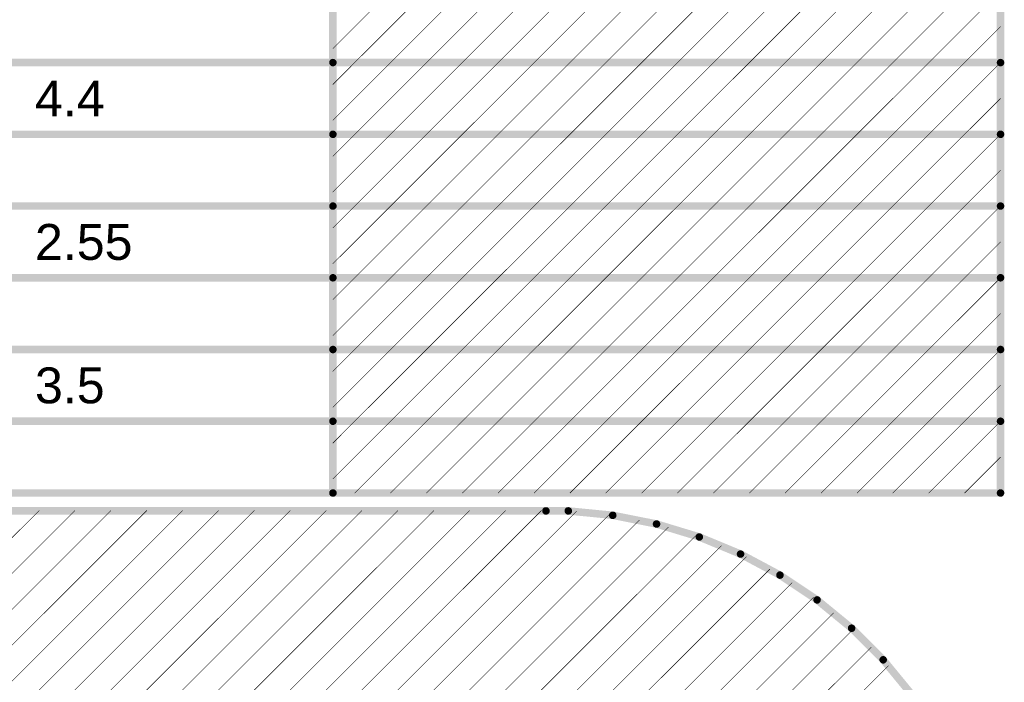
# Model space of a CAD drawing. Header units: inches. Extents: x -23 to 463, y -58 to 145.
# Tile 254 of 256: x 136 to 186, y 78 to 111. Entities that reach past the tile are written whole.
import ezdxf

# ---------------------------------------------------------------- set-up
doc = ezdxf.new("R2010")
doc.units = ezdxf.units.IN
doc.layers.add('Top Overlay', color=2, linetype='Continuous')
doc.styles.add('Arial', font='txt', dxfattribs={"height": 0.2})

msp = doc.modelspace()

# ---------------------------------------------------------------- linework, layer by layer
at = {"layer": 'Top Overlay'}
for points, const_width in [([(152.305, 87.094), (152.305, 145.198)], 0.381), ([(186.092, 87.094), (186.092, 145.198)], 0.381), ([(152.305, 109.595), (155.224, 112.515)], 0.0254), ([(153.408, 108.883), (157.04, 112.515)], 0.0254), ([(155.224, 108.883), (158.856, 112.515)], 0.0254), ([(157.04, 108.883), (160.671, 112.515)], 0.0254), ([(158.856, 108.883), (162.487, 112.515)], 0.0254), ([(160.671, 108.883), (164.303, 112.515)], 0.0254), ([(162.487, 108.883), (166.119, 112.515)], 0.0254), ([(164.303, 108.883), (167.934, 112.515)], 0.0254), ([(166.119, 108.883), (169.75, 112.515)], 0.0254), ([(167.934, 108.883), (171.566, 112.515)], 0.0254), ([(169.75, 108.883), (173.382, 112.515)], 0.0254), ([(171.566, 108.883), (175.197, 112.515)], 0.0254), ([(173.382, 108.883), (177.013, 112.515)], 0.0254), ([(175.197, 108.883), (178.829, 112.515)], 0.0254), ([(177.013, 108.883), (180.645, 112.515)], 0.0254), ([(178.829, 108.883), (182.46, 112.515)], 0.0254), ([(180.645, 108.883), (184.276, 112.515)], 0.0254), ([(182.46, 108.883), (186.092, 112.515)], 0.0254), ([(184.276, 108.883), (186.092, 110.699)], 0.0254), ([(135.157, 108.883), (152.305, 108.883)], 0.381), ([(152.305, 108.883), (186.092, 108.883)], 0.381), ([(152.305, 107.779), (153.408, 108.883)], 0.0254), ([(152.305, 105.964), (155.224, 108.883)], 0.0254), ([(153.408, 105.252), (157.04, 108.883)], 0.0254), ([(155.224, 105.252), (158.856, 108.883)], 0.0254), ([(157.04, 105.252), (160.671, 108.883)], 0.0254), ([(158.856, 105.252), (162.487, 108.883)], 0.0254), ([(160.671, 105.252), (164.303, 108.883)], 0.0254), ([(162.487, 105.252), (166.119, 108.883)], 0.0254), ([(164.303, 105.252), (167.934, 108.883)], 0.0254), ([(166.119, 105.252), (169.75, 108.883)], 0.0254), ([(167.934, 105.252), (171.566, 108.883)], 0.0254), ([(169.75, 105.252), (173.382, 108.883)], 0.0254), ([(171.566, 105.252), (175.197, 108.883)], 0.0254), ([(173.382, 105.252), (177.013, 108.883)], 0.0254), ([(175.197, 105.252), (178.829, 108.883)], 0.0254), ([(177.013, 105.252), (180.645, 108.883)], 0.0254), ([(178.829, 105.252), (182.46, 108.883)], 0.0254), ([(180.645, 105.252), (184.276, 108.883)], 0.0254), ([(182.46, 105.252), (186.092, 108.883)], 0.0254), ([(184.276, 105.252), (186.092, 107.067)], 0.0254), ([(135.157, 105.252), (152.305, 105.252)], 0.381), ([(152.305, 105.252), (186.092, 105.252)], 0.381), ([(152.305, 104.148), (153.408, 105.252)], 0.0254), ([(152.305, 102.332), (155.224, 105.252)], 0.0254), ([(153.408, 101.62), (157.04, 105.252)], 0.0254), ([(155.224, 101.62), (158.856, 105.252)], 0.0254), ([(157.04, 101.62), (160.671, 105.252)], 0.0254), ([(158.856, 101.62), (162.487, 105.252)], 0.0254), ([(160.671, 101.62), (164.303, 105.252)], 0.0254), ([(162.487, 101.62), (166.119, 105.252)], 0.0254), ([(164.303, 101.62), (167.934, 105.252)], 0.0254), ([(166.119, 101.62), (169.75, 105.252)], 0.0254), ([(167.934, 101.62), (171.566, 105.252)], 0.0254), ([(169.75, 101.62), (173.382, 105.252)], 0.0254), ([(171.566, 101.62), (175.197, 105.252)], 0.0254), ([(173.382, 101.62), (177.013, 105.252)], 0.0254), ([(175.197, 101.62), (178.829, 105.252)], 0.0254), ([(177.013, 101.62), (180.645, 105.252)], 0.0254), ([(178.829, 101.62), (182.46, 105.252)], 0.0254), ([(180.645, 101.62), (184.276, 105.252)], 0.0254), ([(182.46, 101.62), (186.092, 105.252)], 0.0254), ([(184.276, 101.62), (186.092, 103.436)], 0.0254), ([(135.157, 101.62), (152.305, 101.62)], 0.381), ([(152.305, 101.62), (186.092, 101.62)], 0.381), ([(152.305, 100.516), (153.408, 101.62)], 0.0254), ([(152.305, 98.701), (155.224, 101.62)], 0.0254), ([(153.408, 97.989), (157.04, 101.62)], 0.0254), ([(155.224, 97.989), (158.856, 101.62)], 0.0254), ([(157.04, 97.989), (160.671, 101.62)], 0.0254), ([(158.856, 97.989), (162.487, 101.62)], 0.0254), ([(160.671, 97.989), (164.303, 101.62)], 0.0254), ([(162.487, 97.989), (166.119, 101.62)], 0.0254), ([(164.303, 97.989), (167.934, 101.62)], 0.0254), ([(166.119, 97.989), (169.75, 101.62)], 0.0254), ([(167.934, 97.989), (171.566, 101.62)], 0.0254), ([(169.75, 97.989), (173.382, 101.62)], 0.0254), ([(171.566, 97.989), (175.197, 101.62)], 0.0254), ([(173.382, 97.989), (177.013, 101.62)], 0.0254), ([(175.197, 97.989), (178.829, 101.62)], 0.0254), ([(177.013, 97.989), (180.645, 101.62)], 0.0254), ([(178.829, 97.989), (182.46, 101.62)], 0.0254), ([(180.645, 97.989), (184.276, 101.62)], 0.0254), ([(182.46, 97.989), (186.092, 101.62)], 0.0254), ([(184.276, 97.989), (186.092, 99.804)], 0.0254), ([(135.157, 97.989), (152.305, 97.989)], 0.381), ([(152.305, 97.989), (186.092, 97.989)], 0.381), ([(152.305, 96.885), (153.408, 97.989)], 0.0254), ([(152.305, 95.069), (155.224, 97.989)], 0.0254), ([(153.408, 94.357), (157.04, 97.989)], 0.0254), ([(155.224, 94.357), (158.856, 97.989)], 0.0254), ([(157.04, 94.357), (160.671, 97.989)], 0.0254), ([(158.856, 94.357), (162.487, 97.989)], 0.0254), ([(160.671, 94.357), (164.303, 97.989)], 0.0254), ([(162.487, 94.357), (166.119, 97.989)], 0.0254), ([(164.303, 94.357), (167.934, 97.989)], 0.0254), ([(166.119, 94.357), (169.75, 97.989)], 0.0254), ([(167.934, 94.357), (171.566, 97.989)], 0.0254), ([(169.75, 94.357), (173.382, 97.989)], 0.0254), ([(171.566, 94.357), (175.197, 97.989)], 0.0254), ([(173.382, 94.357), (177.013, 97.989)], 0.0254), ([(175.197, 94.357), (178.829, 97.989)], 0.0254), ([(177.013, 94.357), (180.645, 97.989)], 0.0254), ([(178.829, 94.357), (182.46, 97.989)], 0.0254), ([(180.645, 94.357), (184.276, 97.989)], 0.0254), ([(182.46, 94.357), (186.092, 97.989)], 0.0254), ([(184.276, 94.357), (186.092, 96.173)], 0.0254), ([(135.157, 94.357), (152.305, 94.357)], 0.381), ([(152.305, 94.357), (186.092, 94.357)], 0.381), ([(152.305, 93.253), (153.408, 94.357)], 0.0254), ([(152.305, 91.438), (155.224, 94.357)], 0.0254), ([(153.408, 90.726), (157.04, 94.357)], 0.0254), ([(155.224, 90.726), (158.856, 94.357)], 0.0254), ([(157.04, 90.726), (160.671, 94.357)], 0.0254), ([(158.856, 90.726), (162.487, 94.357)], 0.0254), ([(160.671, 90.726), (164.303, 94.357)], 0.0254), ([(162.487, 90.726), (166.119, 94.357)], 0.0254), ([(164.303, 90.726), (167.934, 94.357)], 0.0254), ([(166.119, 90.726), (169.75, 94.357)], 0.0254), ([(167.934, 90.726), (171.566, 94.357)], 0.0254), ([(169.75, 90.726), (173.382, 94.357)], 0.0254), ([(171.566, 90.726), (175.197, 94.357)], 0.0254), ([(173.382, 90.726), (177.013, 94.357)], 0.0254), ([(175.197, 90.726), (178.829, 94.357)], 0.0254), ([(177.013, 90.726), (180.645, 94.357)], 0.0254), ([(178.829, 90.726), (182.46, 94.357)], 0.0254), ([(180.645, 90.726), (184.276, 94.357)], 0.0254), ([(182.46, 90.726), (186.092, 94.357)], 0.0254), ([(184.276, 90.726), (186.092, 92.541)], 0.0254), ([(135.157, 90.726), (152.305, 90.726)], 0.381), ([(152.305, 90.726), (186.092, 90.726)], 0.381), ([(152.305, 89.622), (153.408, 90.726)], 0.0254), ([(152.305, 87.806), (155.224, 90.726)], 0.0254), ([(153.408, 87.094), (157.04, 90.726)], 0.0254), ([(155.224, 87.094), (158.856, 90.726)], 0.0254), ([(157.04, 87.094), (160.671, 90.726)], 0.0254), ([(158.856, 87.094), (162.487, 90.726)], 0.0254), ([(160.671, 87.094), (164.303, 90.726)], 0.0254), ([(162.487, 87.094), (166.119, 90.726)], 0.0254), ([(164.303, 87.094), (167.934, 90.726)], 0.0254), ([(166.119, 87.094), (169.75, 90.726)], 0.0254), ([(167.934, 87.094), (171.566, 90.726)], 0.0254), ([(169.75, 87.094), (173.382, 90.726)], 0.0254), ([(171.566, 87.094), (175.197, 90.726)], 0.0254), ([(173.382, 87.094), (177.013, 90.726)], 0.0254), ([(175.197, 87.094), (178.829, 90.726)], 0.0254), ([(177.013, 87.094), (180.645, 90.726)], 0.0254), ([(178.829, 87.094), (182.46, 90.726)], 0.0254), ([(180.645, 87.094), (184.276, 90.726)], 0.0254), ([(182.46, 87.094), (186.092, 90.726)], 0.0254), ([(184.276, 87.094), (186.092, 88.91)], 0.0254), ([(135.157, 87.094), (152.305, 87.094)], 0.381), ([(152.305, 87.094), (186.092, 87.094)], 0.381), ([(48.413, -2.819), (137.432, 86.2)], 0.0254), ([(48.413, -4.635), (139.248, 86.2)], 0.0254), ([(48.413, -6.451), (141.064, 86.2)], 0.0254), ([(48.413, -8.267), (142.88, 86.2)], 0.0254), ([(48.413, -10.082), (144.695, 86.2)], 0.0254), ([(48.413, -11.898), (146.511, 86.2)], 0.0254), ([(48.413, -13.714), (148.327, 86.2)], 0.0254), ([(48.413, -15.53), (150.143, 86.2)], 0.0254), ([(48.413, -17.345), (151.958, 86.2)], 0.0254), ([(48.413, -19.161), (153.774, 86.2)], 0.0254), ([(48.413, -20.977), (155.59, 86.2)], 0.0254), ([(48.413, -22.793), (157.406, 86.2)], 0.0254), ([(48.413, -24.608), (159.221, 86.2)], 0.0254), ([(48.413, -26.424), (161.037, 86.2)], 0.0254), ([(48.413, -28.24), (162.853, 86.2)], 0.0254), ([(71.418, 86.186), (163.086, 86.186)], 0.381), ([(163.086, 86.186), (164.216, 86.186)], 0.381), ([(164.216, 86.186), (166.466, 85.965)], 0.381), ([(48.413, -30.055), (164.633, 86.165)], 0.0254), ([(48.413, -31.871), (166.286, 86.002)], 0.0254), ([(48.413, -33.687), (167.816, 85.716)], 0.0254), ([(166.466, 85.965), (168.683, 85.524)], 0.381), ([(168.683, 85.524), (170.846, 84.868)], 0.381), ([(48.413, -35.503), (169.278, 85.363)], 0.0254), ([(48.553, -37.178), (170.671, 84.94)], 0.0254), ([(170.846, 84.868), (172.934, 84.003)], 0.381), ([(48.786, -38.762), (171.969, 84.422)], 0.0254), ([(49.091, -40.272), (173.228, 83.865)], 0.0254), ([(172.934, 84.003), (174.928, 82.937)], 0.381), ([(49.514, -41.665), (174.411, 83.232)], 0.0254), ([(174.928, 82.937), (176.807, 81.681)], 0.381), ([(49.99, -43.005), (175.541, 82.547)], 0.0254), ([(50.521, -44.289), (176.63, 81.819)], 0.0254), ([(176.807, 81.681), (178.554, 80.247)], 0.381), ([(51.14, -45.487), (177.642, 81.016)], 0.0254), ([(178.554, 80.247), (180.153, 78.649)], 0.381), ([(51.788, -46.653), (178.631, 80.19)], 0.0254), ([(52.516, -47.742), (179.539, 79.282)], 0.0254), ([(180.153, 78.649), (181.587, 76.902)], 0.381), ([(53.284, -48.79), (180.418, 78.345)], 0.0254)]:
    msp.add_lwpolyline(points, dxfattribs=dict(at, const_width=const_width))
for points, const_width in [([(186.085, 110.699, 1), (186.098, 110.699, 1)], 0.0127), ([(152.298, 109.595, 1), (152.311, 109.595, 1)], 0.0127), ([(152.21, 108.883, 1), (152.4, 108.883, 1)], 0.191), ([(152.21, 108.883, 1), (152.4, 108.883, 1)], 0.191), ([(153.402, 108.883, 1), (153.415, 108.883, 1)], 0.0127), ([(153.402, 108.883, 1), (153.415, 108.883, 1)], 0.0127), ([(155.218, 108.883, 1), (155.231, 108.883, 1)], 0.0127), ([(155.218, 108.883, 1), (155.231, 108.883, 1)], 0.0127), ([(157.034, 108.883, 1), (157.046, 108.883, 1)], 0.0127), ([(157.034, 108.883, 1), (157.046, 108.883, 1)], 0.0127), ([(158.849, 108.883, 1), (158.862, 108.883, 1)], 0.0127), ([(158.849, 108.883, 1), (158.862, 108.883, 1)], 0.0127), ([(160.665, 108.883, 1), (160.678, 108.883, 1)], 0.0127), ([(160.665, 108.883, 1), (160.678, 108.883, 1)], 0.0127), ([(162.481, 108.883, 1), (162.494, 108.883, 1)], 0.0127), ([(162.481, 108.883, 1), (162.494, 108.883, 1)], 0.0127), ([(164.297, 108.883, 1), (164.309, 108.883, 1)], 0.0127), ([(164.297, 108.883, 1), (164.309, 108.883, 1)], 0.0127), ([(166.112, 108.883, 1), (166.125, 108.883, 1)], 0.0127), ([(166.112, 108.883, 1), (166.125, 108.883, 1)], 0.0127), ([(167.928, 108.883, 1), (167.941, 108.883, 1)], 0.0127), ([(167.928, 108.883, 1), (167.941, 108.883, 1)], 0.0127), ([(169.744, 108.883, 1), (169.756, 108.883, 1)], 0.0127), ([(169.744, 108.883, 1), (169.756, 108.883, 1)], 0.0127), ([(171.56, 108.883, 1), (171.572, 108.883, 1)], 0.0127), ([(171.56, 108.883, 1), (171.572, 108.883, 1)], 0.0127), ([(173.375, 108.883, 1), (173.388, 108.883, 1)], 0.0127), ([(173.375, 108.883, 1), (173.388, 108.883, 1)], 0.0127), ([(175.191, 108.883, 1), (175.204, 108.883, 1)], 0.0127), ([(175.191, 108.883, 1), (175.204, 108.883, 1)], 0.0127), ([(177.007, 108.883, 1), (177.019, 108.883, 1)], 0.0127), ([(177.007, 108.883, 1), (177.019, 108.883, 1)], 0.0127), ([(178.823, 108.883, 1), (178.835, 108.883, 1)], 0.0127), ([(178.823, 108.883, 1), (178.835, 108.883, 1)], 0.0127), ([(180.638, 108.883, 1), (180.651, 108.883, 1)], 0.0127), ([(180.638, 108.883, 1), (180.651, 108.883, 1)], 0.0127), ([(182.454, 108.883, 1), (182.467, 108.883, 1)], 0.0127), ([(182.454, 108.883, 1), (182.467, 108.883, 1)], 0.0127), ([(184.27, 108.883, 1), (184.282, 108.883, 1)], 0.0127), ([(184.27, 108.883, 1), (184.282, 108.883, 1)], 0.0127), ([(185.997, 108.883, 1), (186.187, 108.883, 1)], 0.191), ([(186.085, 108.883, 1), (186.098, 108.883, 1)], 0.0127), ([(152.298, 107.779, 1), (152.311, 107.779, 1)], 0.0127), ([(186.085, 107.067, 1), (186.098, 107.067, 1)], 0.0127), ([(152.298, 105.964, 1), (152.311, 105.964, 1)], 0.0127), ([(152.21, 105.252, 1), (152.4, 105.252, 1)], 0.191), ([(152.21, 105.252, 1), (152.4, 105.252, 1)], 0.191), ([(153.402, 105.252, 1), (153.415, 105.252, 1)], 0.0127), ([(153.402, 105.252, 1), (153.415, 105.252, 1)], 0.0127), ([(155.218, 105.252, 1), (155.231, 105.252, 1)], 0.0127), ([(155.218, 105.252, 1), (155.231, 105.252, 1)], 0.0127), ([(157.034, 105.252, 1), (157.046, 105.252, 1)], 0.0127), ([(157.034, 105.252, 1), (157.046, 105.252, 1)], 0.0127), ([(158.849, 105.252, 1), (158.862, 105.252, 1)], 0.0127), ([(158.849, 105.252, 1), (158.862, 105.252, 1)], 0.0127), ([(160.665, 105.252, 1), (160.678, 105.252, 1)], 0.0127), ([(160.665, 105.252, 1), (160.678, 105.252, 1)], 0.0127), ([(162.481, 105.252, 1), (162.494, 105.252, 1)], 0.0127), ([(162.481, 105.252, 1), (162.494, 105.252, 1)], 0.0127), ([(164.297, 105.252, 1), (164.309, 105.252, 1)], 0.0127), ([(164.297, 105.252, 1), (164.309, 105.252, 1)], 0.0127), ([(166.112, 105.252, 1), (166.125, 105.252, 1)], 0.0127), ([(166.112, 105.252, 1), (166.125, 105.252, 1)], 0.0127), ([(167.928, 105.252, 1), (167.941, 105.252, 1)], 0.0127), ([(167.928, 105.252, 1), (167.941, 105.252, 1)], 0.0127), ([(169.744, 105.252, 1), (169.756, 105.252, 1)], 0.0127), ([(169.744, 105.252, 1), (169.756, 105.252, 1)], 0.0127), ([(171.56, 105.252, 1), (171.572, 105.252, 1)], 0.0127), ([(171.56, 105.252, 1), (171.572, 105.252, 1)], 0.0127), ([(173.375, 105.252, 1), (173.388, 105.252, 1)], 0.0127), ([(173.375, 105.252, 1), (173.388, 105.252, 1)], 0.0127), ([(175.191, 105.252, 1), (175.204, 105.252, 1)], 0.0127), ([(175.191, 105.252, 1), (175.204, 105.252, 1)], 0.0127), ([(177.007, 105.252, 1), (177.019, 105.252, 1)], 0.0127), ([(177.007, 105.252, 1), (177.019, 105.252, 1)], 0.0127), ([(178.823, 105.252, 1), (178.835, 105.252, 1)], 0.0127), ([(178.823, 105.252, 1), (178.835, 105.252, 1)], 0.0127), ([(180.638, 105.252, 1), (180.651, 105.252, 1)], 0.0127), ([(180.638, 105.252, 1), (180.651, 105.252, 1)], 0.0127), ([(182.454, 105.252, 1), (182.467, 105.252, 1)], 0.0127), ([(182.454, 105.252, 1), (182.467, 105.252, 1)], 0.0127), ([(184.27, 105.252, 1), (184.282, 105.252, 1)], 0.0127), ([(184.27, 105.252, 1), (184.282, 105.252, 1)], 0.0127), ([(185.997, 105.252, 1), (186.187, 105.252, 1)], 0.191), ([(186.085, 105.252, 1), (186.098, 105.252, 1)], 0.0127), ([(152.298, 104.148, 1), (152.311, 104.148, 1)], 0.0127), ([(186.085, 103.436, 1), (186.098, 103.436, 1)], 0.0127), ([(152.298, 102.332, 1), (152.311, 102.332, 1)], 0.0127), ([(152.21, 101.62, 1), (152.4, 101.62, 1)], 0.191), ([(152.21, 101.62, 1), (152.4, 101.62, 1)], 0.191), ([(185.997, 101.62, 1), (186.187, 101.62, 1)], 0.191), ([(153.402, 101.62, 1), (153.415, 101.62, 1)], 0.0127), ([(153.402, 101.62, 1), (153.415, 101.62, 1)], 0.0127), ([(155.218, 101.62, 1), (155.231, 101.62, 1)], 0.0127), ([(155.218, 101.62, 1), (155.231, 101.62, 1)], 0.0127), ([(157.034, 101.62, 1), (157.046, 101.62, 1)], 0.0127), ([(157.034, 101.62, 1), (157.046, 101.62, 1)], 0.0127), ([(158.849, 101.62, 1), (158.862, 101.62, 1)], 0.0127), ([(158.849, 101.62, 1), (158.862, 101.62, 1)], 0.0127), ([(160.665, 101.62, 1), (160.678, 101.62, 1)], 0.0127), ([(160.665, 101.62, 1), (160.678, 101.62, 1)], 0.0127), ([(162.481, 101.62, 1), (162.494, 101.62, 1)], 0.0127), ([(162.481, 101.62, 1), (162.494, 101.62, 1)], 0.0127), ([(164.297, 101.62, 1), (164.309, 101.62, 1)], 0.0127), ([(164.297, 101.62, 1), (164.309, 101.62, 1)], 0.0127), ([(166.112, 101.62, 1), (166.125, 101.62, 1)], 0.0127), ([(166.112, 101.62, 1), (166.125, 101.62, 1)], 0.0127), ([(167.928, 101.62, 1), (167.941, 101.62, 1)], 0.0127), ([(167.928, 101.62, 1), (167.941, 101.62, 1)], 0.0127), ([(169.744, 101.62, 1), (169.756, 101.62, 1)], 0.0127), ([(169.744, 101.62, 1), (169.756, 101.62, 1)], 0.0127), ([(171.56, 101.62, 1), (171.572, 101.62, 1)], 0.0127), ([(171.56, 101.62, 1), (171.572, 101.62, 1)], 0.0127), ([(173.375, 101.62, 1), (173.388, 101.62, 1)], 0.0127), ([(173.375, 101.62, 1), (173.388, 101.62, 1)], 0.0127), ([(175.191, 101.62, 1), (175.204, 101.62, 1)], 0.0127), ([(175.191, 101.62, 1), (175.204, 101.62, 1)], 0.0127), ([(177.007, 101.62, 1), (177.019, 101.62, 1)], 0.0127), ([(177.007, 101.62, 1), (177.019, 101.62, 1)], 0.0127), ([(178.823, 101.62, 1), (178.835, 101.62, 1)], 0.0127), ([(178.823, 101.62, 1), (178.835, 101.62, 1)], 0.0127), ([(180.638, 101.62, 1), (180.651, 101.62, 1)], 0.0127), ([(180.638, 101.62, 1), (180.651, 101.62, 1)], 0.0127), ([(182.454, 101.62, 1), (182.467, 101.62, 1)], 0.0127), ([(182.454, 101.62, 1), (182.467, 101.62, 1)], 0.0127), ([(184.27, 101.62, 1), (184.282, 101.62, 1)], 0.0127), ([(184.27, 101.62, 1), (184.282, 101.62, 1)], 0.0127), ([(186.085, 101.62, 1), (186.098, 101.62, 1)], 0.0127), ([(152.298, 100.516, 1), (152.311, 100.516, 1)], 0.0127), ([(186.085, 99.804, 1), (186.098, 99.804, 1)], 0.0127), ([(152.298, 98.701, 1), (152.311, 98.701, 1)], 0.0127), ([(152.21, 97.989, 1), (152.4, 97.989, 1)], 0.191), ([(152.21, 97.989, 1), (152.4, 97.989, 1)], 0.191), ([(185.997, 97.989, 1), (186.187, 97.989, 1)], 0.191), ([(153.402, 97.989, 1), (153.415, 97.989, 1)], 0.0127), ([(153.402, 97.989, 1), (153.415, 97.989, 1)], 0.0127), ([(155.218, 97.989, 1), (155.231, 97.989, 1)], 0.0127), ([(155.218, 97.989, 1), (155.231, 97.989, 1)], 0.0127), ([(157.034, 97.989, 1), (157.046, 97.989, 1)], 0.0127), ([(157.034, 97.989, 1), (157.046, 97.989, 1)], 0.0127), ([(158.849, 97.989, 1), (158.862, 97.989, 1)], 0.0127), ([(158.849, 97.989, 1), (158.862, 97.989, 1)], 0.0127), ([(160.665, 97.989, 1), (160.678, 97.989, 1)], 0.0127), ([(160.665, 97.989, 1), (160.678, 97.989, 1)], 0.0127), ([(162.481, 97.989, 1), (162.494, 97.989, 1)], 0.0127), ([(162.481, 97.989, 1), (162.494, 97.989, 1)], 0.0127), ([(164.297, 97.989, 1), (164.309, 97.989, 1)], 0.0127), ([(164.297, 97.989, 1), (164.309, 97.989, 1)], 0.0127), ([(166.112, 97.989, 1), (166.125, 97.989, 1)], 0.0127), ([(166.112, 97.989, 1), (166.125, 97.989, 1)], 0.0127), ([(167.928, 97.989, 1), (167.941, 97.989, 1)], 0.0127), ([(167.928, 97.989, 1), (167.941, 97.989, 1)], 0.0127), ([(169.744, 97.989, 1), (169.756, 97.989, 1)], 0.0127), ([(169.744, 97.989, 1), (169.756, 97.989, 1)], 0.0127), ([(171.56, 97.989, 1), (171.572, 97.989, 1)], 0.0127), ([(171.56, 97.989, 1), (171.572, 97.989, 1)], 0.0127), ([(173.375, 97.989, 1), (173.388, 97.989, 1)], 0.0127), ([(173.375, 97.989, 1), (173.388, 97.989, 1)], 0.0127), ([(175.191, 97.989, 1), (175.204, 97.989, 1)], 0.0127), ([(175.191, 97.989, 1), (175.204, 97.989, 1)], 0.0127), ([(177.007, 97.989, 1), (177.019, 97.989, 1)], 0.0127), ([(177.007, 97.989, 1), (177.019, 97.989, 1)], 0.0127), ([(178.823, 97.989, 1), (178.835, 97.989, 1)], 0.0127), ([(178.823, 97.989, 1), (178.835, 97.989, 1)], 0.0127), ([(180.638, 97.989, 1), (180.651, 97.989, 1)], 0.0127), ([(180.638, 97.989, 1), (180.651, 97.989, 1)], 0.0127), ([(182.454, 97.989, 1), (182.467, 97.989, 1)], 0.0127), ([(182.454, 97.989, 1), (182.467, 97.989, 1)], 0.0127), ([(184.27, 97.989, 1), (184.282, 97.989, 1)], 0.0127), ([(184.27, 97.989, 1), (184.282, 97.989, 1)], 0.0127), ([(186.085, 97.989, 1), (186.098, 97.989, 1)], 0.0127), ([(152.298, 96.885, 1), (152.311, 96.885, 1)], 0.0127), ([(186.085, 96.173, 1), (186.098, 96.173, 1)], 0.0127), ([(152.298, 95.069, 1), (152.311, 95.069, 1)], 0.0127), ([(152.21, 94.357, 1), (152.4, 94.357, 1)], 0.191), ([(152.21, 94.357, 1), (152.4, 94.357, 1)], 0.191), ([(153.402, 94.357, 1), (153.415, 94.357, 1)], 0.0127), ([(153.402, 94.357, 1), (153.415, 94.357, 1)], 0.0127), ([(155.218, 94.357, 1), (155.231, 94.357, 1)], 0.0127), ([(155.218, 94.357, 1), (155.231, 94.357, 1)], 0.0127), ([(157.034, 94.357, 1), (157.046, 94.357, 1)], 0.0127), ([(157.034, 94.357, 1), (157.046, 94.357, 1)], 0.0127), ([(158.849, 94.357, 1), (158.862, 94.357, 1)], 0.0127), ([(158.849, 94.357, 1), (158.862, 94.357, 1)], 0.0127), ([(160.665, 94.357, 1), (160.678, 94.357, 1)], 0.0127), ([(160.665, 94.357, 1), (160.678, 94.357, 1)], 0.0127), ([(162.481, 94.357, 1), (162.494, 94.357, 1)], 0.0127), ([(162.481, 94.357, 1), (162.494, 94.357, 1)], 0.0127), ([(164.297, 94.357, 1), (164.309, 94.357, 1)], 0.0127), ([(164.297, 94.357, 1), (164.309, 94.357, 1)], 0.0127), ([(166.112, 94.357, 1), (166.125, 94.357, 1)], 0.0127), ([(166.112, 94.357, 1), (166.125, 94.357, 1)], 0.0127), ([(167.928, 94.357, 1), (167.941, 94.357, 1)], 0.0127), ([(167.928, 94.357, 1), (167.941, 94.357, 1)], 0.0127), ([(169.744, 94.357, 1), (169.756, 94.357, 1)], 0.0127), ([(169.744, 94.357, 1), (169.756, 94.357, 1)], 0.0127), ([(171.56, 94.357, 1), (171.572, 94.357, 1)], 0.0127), ([(171.56, 94.357, 1), (171.572, 94.357, 1)], 0.0127), ([(173.375, 94.357, 1), (173.388, 94.357, 1)], 0.0127), ([(173.375, 94.357, 1), (173.388, 94.357, 1)], 0.0127), ([(175.191, 94.357, 1), (175.204, 94.357, 1)], 0.0127), ([(175.191, 94.357, 1), (175.204, 94.357, 1)], 0.0127), ([(177.007, 94.357, 1), (177.019, 94.357, 1)], 0.0127), ([(177.007, 94.357, 1), (177.019, 94.357, 1)], 0.0127), ([(178.823, 94.357, 1), (178.835, 94.357, 1)], 0.0127), ([(178.823, 94.357, 1), (178.835, 94.357, 1)], 0.0127), ([(180.638, 94.357, 1), (180.651, 94.357, 1)], 0.0127), ([(180.638, 94.357, 1), (180.651, 94.357, 1)], 0.0127), ([(182.454, 94.357, 1), (182.467, 94.357, 1)], 0.0127), ([(182.454, 94.357, 1), (182.467, 94.357, 1)], 0.0127), ([(184.27, 94.357, 1), (184.282, 94.357, 1)], 0.0127), ([(184.27, 94.357, 1), (184.282, 94.357, 1)], 0.0127), ([(185.997, 94.357, 1), (186.187, 94.357, 1)], 0.191), ([(186.085, 94.357, 1), (186.098, 94.357, 1)], 0.0127), ([(152.298, 93.253, 1), (152.311, 93.253, 1)], 0.0127), ([(186.085, 92.541, 1), (186.098, 92.541, 1)], 0.0127), ([(152.298, 91.438, 1), (152.311, 91.438, 1)], 0.0127), ([(152.21, 90.726, 1), (152.4, 90.726, 1)], 0.191), ([(152.21, 90.726, 1), (152.4, 90.726, 1)], 0.191), ([(153.402, 90.726, 1), (153.415, 90.726, 1)], 0.0127), ([(153.402, 90.726, 1), (153.415, 90.726, 1)], 0.0127), ([(155.218, 90.726, 1), (155.231, 90.726, 1)], 0.0127), ([(155.218, 90.726, 1), (155.231, 90.726, 1)], 0.0127), ([(157.034, 90.726, 1), (157.046, 90.726, 1)], 0.0127), ([(157.034, 90.726, 1), (157.046, 90.726, 1)], 0.0127), ([(158.849, 90.726, 1), (158.862, 90.726, 1)], 0.0127), ([(158.849, 90.726, 1), (158.862, 90.726, 1)], 0.0127), ([(160.665, 90.726, 1), (160.678, 90.726, 1)], 0.0127), ([(160.665, 90.726, 1), (160.678, 90.726, 1)], 0.0127), ([(162.481, 90.726, 1), (162.494, 90.726, 1)], 0.0127), ([(162.481, 90.726, 1), (162.494, 90.726, 1)], 0.0127), ([(164.297, 90.726, 1), (164.309, 90.726, 1)], 0.0127), ([(164.297, 90.726, 1), (164.309, 90.726, 1)], 0.0127), ([(166.112, 90.726, 1), (166.125, 90.726, 1)], 0.0127), ([(166.112, 90.726, 1), (166.125, 90.726, 1)], 0.0127), ([(167.928, 90.726, 1), (167.941, 90.726, 1)], 0.0127), ([(167.928, 90.726, 1), (167.941, 90.726, 1)], 0.0127), ([(169.744, 90.726, 1), (169.756, 90.726, 1)], 0.0127), ([(169.744, 90.726, 1), (169.756, 90.726, 1)], 0.0127), ([(171.56, 90.726, 1), (171.572, 90.726, 1)], 0.0127), ([(171.56, 90.726, 1), (171.572, 90.726, 1)], 0.0127), ([(173.375, 90.726, 1), (173.388, 90.726, 1)], 0.0127), ([(173.375, 90.726, 1), (173.388, 90.726, 1)], 0.0127), ([(175.191, 90.726, 1), (175.204, 90.726, 1)], 0.0127), ([(175.191, 90.726, 1), (175.204, 90.726, 1)], 0.0127), ([(177.007, 90.726, 1), (177.019, 90.726, 1)], 0.0127), ([(177.007, 90.726, 1), (177.019, 90.726, 1)], 0.0127), ([(178.823, 90.726, 1), (178.835, 90.726, 1)], 0.0127), ([(178.823, 90.726, 1), (178.835, 90.726, 1)], 0.0127), ([(180.638, 90.726, 1), (180.651, 90.726, 1)], 0.0127), ([(180.638, 90.726, 1), (180.651, 90.726, 1)], 0.0127), ([(182.454, 90.726, 1), (182.467, 90.726, 1)], 0.0127), ([(182.454, 90.726, 1), (182.467, 90.726, 1)], 0.0127), ([(184.27, 90.726, 1), (184.282, 90.726, 1)], 0.0127), ([(184.27, 90.726, 1), (184.282, 90.726, 1)], 0.0127), ([(185.997, 90.726, 1), (186.187, 90.726, 1)], 0.191), ([(186.085, 90.726, 1), (186.098, 90.726, 1)], 0.0127), ([(152.298, 89.622, 1), (152.311, 89.622, 1)], 0.0127), ([(186.085, 88.91, 1), (186.098, 88.91, 1)], 0.0127), ([(152.298, 87.806, 1), (152.311, 87.806, 1)], 0.0127), ([(152.21, 87.094, 1), (152.4, 87.094, 1)], 0.191), ([(152.21, 87.094, 1), (152.4, 87.094, 1)], 0.191), ([(152.21, 87.094, 1), (152.4, 87.094, 1)], 0.191), ([(185.997, 87.094, 1), (186.187, 87.094, 1)], 0.191), ([(185.997, 87.094, 1), (186.187, 87.094, 1)], 0.191), ([(153.402, 87.094, 1), (153.415, 87.094, 1)], 0.0127), ([(155.218, 87.094, 1), (155.231, 87.094, 1)], 0.0127), ([(157.034, 87.094, 1), (157.046, 87.094, 1)], 0.0127), ([(158.849, 87.094, 1), (158.862, 87.094, 1)], 0.0127), ([(160.665, 87.094, 1), (160.678, 87.094, 1)], 0.0127), ([(162.481, 87.094, 1), (162.494, 87.094, 1)], 0.0127), ([(164.297, 87.094, 1), (164.309, 87.094, 1)], 0.0127), ([(166.112, 87.094, 1), (166.125, 87.094, 1)], 0.0127), ([(167.928, 87.094, 1), (167.941, 87.094, 1)], 0.0127), ([(169.744, 87.094, 1), (169.756, 87.094, 1)], 0.0127), ([(171.56, 87.094, 1), (171.572, 87.094, 1)], 0.0127), ([(173.375, 87.094, 1), (173.388, 87.094, 1)], 0.0127), ([(175.191, 87.094, 1), (175.204, 87.094, 1)], 0.0127), ([(177.007, 87.094, 1), (177.019, 87.094, 1)], 0.0127), ([(178.823, 87.094, 1), (178.835, 87.094, 1)], 0.0127), ([(180.638, 87.094, 1), (180.651, 87.094, 1)], 0.0127), ([(182.454, 87.094, 1), (182.467, 87.094, 1)], 0.0127), ([(184.27, 87.094, 1), (184.282, 87.094, 1)], 0.0127), ([(137.426, 86.2, 1), (137.439, 86.2, 1)], 0.0127), ([(139.242, 86.2, 1), (139.255, 86.2, 1)], 0.0127), ([(141.058, 86.2, 1), (141.07, 86.2, 1)], 0.0127), ([(142.873, 86.2, 1), (142.886, 86.2, 1)], 0.0127), ([(144.689, 86.2, 1), (144.702, 86.2, 1)], 0.0127), ([(146.505, 86.2, 1), (146.518, 86.2, 1)], 0.0127), ([(148.321, 86.2, 1), (148.333, 86.2, 1)], 0.0127), ([(150.136, 86.2, 1), (150.149, 86.2, 1)], 0.0127), ([(151.952, 86.2, 1), (151.965, 86.2, 1)], 0.0127), ([(153.768, 86.2, 1), (153.78, 86.2, 1)], 0.0127), ([(155.584, 86.2, 1), (155.596, 86.2, 1)], 0.0127), ([(157.399, 86.2, 1), (157.412, 86.2, 1)], 0.0127), ([(159.215, 86.2, 1), (159.228, 86.2, 1)], 0.0127), ([(161.031, 86.2, 1), (161.043, 86.2, 1)], 0.0127), ([(162.847, 86.2, 1), (162.859, 86.2, 1)], 0.0127), ([(162.991, 86.186, 1), (163.181, 86.186, 1)], 0.191), ([(162.991, 86.186, 1), (163.181, 86.186, 1)], 0.191), ([(164.121, 86.186, 1), (164.312, 86.186, 1)], 0.191), ([(164.121, 86.186, 1), (164.312, 86.186, 1)], 0.191), ([(164.627, 86.165, 1), (164.64, 86.165, 1)], 0.0127), ([(166.28, 86.002, 1), (166.293, 86.002, 1)], 0.0127), ([(166.371, 85.965, 1), (166.561, 85.965, 1)], 0.191), ([(166.371, 85.965, 1), (166.561, 85.965, 1)], 0.191), ([(167.809, 85.716, 1), (167.822, 85.716, 1)], 0.0127), ([(168.588, 85.524, 1), (168.778, 85.524, 1)], 0.191), ([(168.588, 85.524, 1), (168.778, 85.524, 1)], 0.191), ([(169.272, 85.363, 1), (169.285, 85.363, 1)], 0.0127), ([(170.751, 84.868, 1), (170.941, 84.868, 1)], 0.191), ([(170.751, 84.868, 1), (170.941, 84.868, 1)], 0.191), ([(170.665, 84.94, 1), (170.678, 84.94, 1)], 0.0127), ([(171.963, 84.422, 1), (171.975, 84.422, 1)], 0.0127), ([(172.839, 84.003, 1), (173.029, 84.003, 1)], 0.191), ([(172.839, 84.003, 1), (173.029, 84.003, 1)], 0.191), ([(173.222, 83.865, 1), (173.234, 83.865, 1)], 0.0127), ([(174.405, 83.232, 1), (174.418, 83.232, 1)], 0.0127), ([(174.832, 82.937, 1), (175.023, 82.937, 1)], 0.191), ([(174.832, 82.937, 1), (175.023, 82.937, 1)], 0.191), ([(175.535, 82.547, 1), (175.547, 82.547, 1)], 0.0127), ([(176.712, 81.681, 1), (176.902, 81.681, 1)], 0.191), ([(176.712, 81.681, 1), (176.902, 81.681, 1)], 0.191), ([(176.623, 81.819, 1), (176.636, 81.819, 1)], 0.0127), ([(177.635, 81.016, 1), (177.648, 81.016, 1)], 0.0127), ([(178.459, 80.247, 1), (178.65, 80.247, 1)], 0.191), ([(178.459, 80.247, 1), (178.65, 80.247, 1)], 0.191), ([(178.625, 80.19, 1), (178.638, 80.19, 1)], 0.0127), ([(179.533, 79.282, 1), (179.546, 79.282, 1)], 0.0127), ([(180.058, 78.649, 1), (180.248, 78.649, 1)], 0.191), ([(180.058, 78.649, 1), (180.248, 78.649, 1)], 0.191), ([(180.412, 78.345, 1), (180.425, 78.345, 1)], 0.0127)]:
    msp.add_lwpolyline(points, format="xyb", close=True, dxfattribs=dict(at, const_width=const_width))

# ---------------------------------------------------------------- texts
at = {"layer": 'Top Overlay', "style": 'Arial'}
for s, p in [('4.4', (137.226, 106.159)), ('2.55', (137.226, 98.896)), ('3.5', (137.226, 91.633))]:
    msp.add_text(s, height=1.8157, dxfattribs=at).set_placement(p)

doc.saveas('drawing.dxf')
